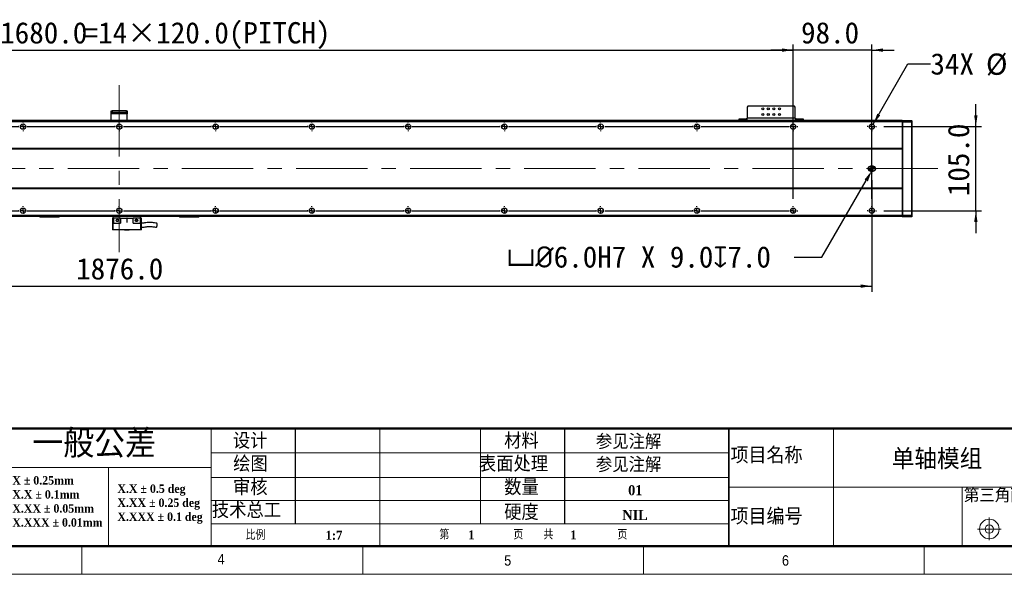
# Model space of a CAD drawing. Header units: millimetres. Extents: x 35 to 2905, y 35 to 2044.
# Tile 3 of 7: x 1042 to 2270, y 35 to 727. Entities that reach past the tile are written whole.
import ezdxf

# ---------------------------------------------------------------- set-up
doc = ezdxf.new("R2010")
doc.units = ezdxf.units.MM
doc.header["$LTSCALE"] = 7
doc.header["$PDSIZE"] = -1
doc.linetypes.add('CENTERX2', pattern=[20.32, 12.7, -2.54, 2.54, -2.54])
doc.layers.add('DIMNS', color=7, linetype='Continuous')
doc.styles.add('SLDTEXTSTYLE1', font='Gothic.ttf', dxfattribs={"width": 0.913})
doc.styles.add('SLDTEXTSTYLE2', font='timesbd.ttf', dxfattribs={"width": 0.933})
doc.styles.add('SLDTEXTSTYLE3', font='txt', dxfattribs={"bigfont": 'bigfont'})
doc.styles.add('SLDTEXTSTYLE4', font='txt', dxfattribs={"bigfont": 'bigfont'})
doc.styles.add('SLDTEXTSTYLE7', font='timesbd.ttf', dxfattribs={"width": 0.933, "bigfont": 'bigfont'})
doc.styles.add('SLDTEXTSTYLE8', font='txt')
doc.dimstyles.new('SLDDIMSTYLE0', dxfattribs={"dimtxt": 26.6, "dimasz": 14, "dimexe": 0, "dimexo": 0.0625, "dimgap": 6.65, "dimtad": 2, "dimdec": 1, "dimrnd": 1e-09, "dimzin": 4, "dimdsep": 46, "dimtxsty": 'SLDTEXTSTYLE8', "dimsah": 1, "dimcen": 0.09, "dimadec": 0, "dimazin": 1, "dimtfac": 1, "dimtdec": 1, "dimtofl": 0, "dimtmove": 0, "dimatfit": 3, "dimfxl": 0, "dimfrac": 2, "dimtolj": 1, "dimtzin": 12, "dimarcsym": 0})
doc.dimstyles.new('SLDDIMSTYLE1', dxfattribs={"dimtxt": 26.6, "dimasz": 14, "dimexe": 0, "dimexo": 0.0625, "dimgap": 6.65, "dimtad": 2, "dimdec": 1, "dimrnd": 1e-09, "dimzin": 4, "dimdsep": 46, "dimtxsty": 'SLDTEXTSTYLE8', "dimsah": 1, "dimcen": 0.09, "dimadec": 0, "dimazin": 1, "dimtfac": 1, "dimtdec": 1, "dimtmove": 0, "dimatfit": 0, "dimfxl": 0, "dimfrac": 2, "dimtolj": 1, "dimtzin": 12, "dimarcsym": 0})
doc.dimstyles.new('SLDDIMSTYLE5', dxfattribs={"dimtxt": 26.6, "dimasz": 14, "dimexe": 0, "dimexo": 0.0625, "dimgap": 6.65, "dimtad": 0, "dimtih": 1, "dimtoh": 1, "dimdec": 1, "dimrnd": 1e-09, "dimzin": 4, "dimdsep": 46, "dimtxsty": 'SLDTEXTSTYLE8', "dimsah": 1, "dimcen": 0, "dimadec": 0, "dimazin": 1, "dimtfac": 1, "dimtdec": 1, "dimtofl": 0, "dimtmove": 0, "dimatfit": 3, "dimfxl": 0, "dimfrac": 2, "dimtolj": 1, "dimtzin": 12, "dimarcsym": 0})
doc.dimstyles.new('SLDDIMSTYLE6', dxfattribs={"dimtxt": 26.6, "dimasz": 14, "dimexe": 0, "dimexo": 0.0625, "dimgap": 6.65, "dimtad": 0, "dimtih": 1, "dimtoh": 1, "dimdec": 1, "dimrnd": 1e-09, "dimzin": 12, "dimdsep": 46, "dimtxsty": 'SLDTEXTSTYLE8', "dimsah": 1, "dimcen": 0, "dimadec": 0, "dimazin": 3, "dimtfac": 1, "dimtdec": 1, "dimtofl": 0, "dimtmove": 0, "dimatfit": 3, "dimfxl": 0, "dimfrac": 2, "dimtolj": 1, "dimtzin": 12, "dimarcsym": 0})

# ---------------------------------------------------------------- blocks, each defined once
blk = doc.blocks.new('SW_NOTE_0')
at = {"color": 0, "linetype": 'Continuous', "lineweight": 0, "char_height": 10.5, "attachment_point": 1, "style": 'SLDTEXTSTYLE2'}
for s, insert in [('X.X ± 0.5 deg', (0, 13.8)), ('X.XX ± 0.25 deg', (0, -3.7)), ('X.XXX ± 0.1 deg', (0, -21.2))]:
    blk.add_mtext(s, dxfattribs=dict(at, insert=insert))
blk = doc.blocks.new('SW_NOTE_1')
at = {"color": 0, "linetype": 'Continuous', "lineweight": 0, "char_height": 10.5, "attachment_point": 1, "style": 'SLDTEXTSTYLE2'}
for s, insert in [('X ± 0.25mm ', (0, 13.8)), ('X.X ± 0.1mm', (0, -3.7))]:
    blk.add_mtext(s, dxfattribs=dict(at, insert=insert))
blk = doc.blocks.new('SW_NOTE_2')
at = {"color": 0, "linetype": 'Continuous', "lineweight": 0, "char_height": 10.5, "attachment_point": 1, "style": 'SLDTEXTSTYLE2'}
for s, insert in [('X.XX ± 0.05mm', (0, 13.8)), ('X.XXX ± 0.01mm', (0, -3.7))]:
    blk.add_mtext(s, dxfattribs=dict(at, insert=insert))
blk = doc.blocks.new('_D_13')
at = {"layer": 'DIMNS'}
for p, q in [((228.6, 532), (228.6, 387.4)), ((2104.6, 526.4), (2104.6, 387.4)), ((228.6, 394.4), (2104.6, 394.4))]:
    blk.add_line(p, q, dxfattribs=at)
for points in [[(228.6, 394.4), (242.6, 392.3), (242.6, 396.5)], [(2104.6, 394.4), (2090.6, 396.5), (2090.6, 392.3)]]:
    blk.add_solid(points, dxfattribs=at)
at = {"layer": 'DIMNS', "insert": (1112.9, 429.3), "char_height": 26.6, "attachment_point": 1, "style": 'SLDTEXTSTYLE8'}
blk.add_mtext('1876.0', dxfattribs=at)
blk = doc.blocks.new('_D_14')
at = {"layer": 'DIMNS'}
for p, q in [((2234.3, 593.4), (2234.3, 621.4)), ((2119.4, 593.4), (2241.3, 593.4)), ((2234.3, 488.4), (2234.3, 593.4)), ((2119.4, 488.4), (2241.3, 488.4)), ((2234.3, 488.4), (2234.3, 460.4))]:
    blk.add_line(p, q, dxfattribs=at)
for points in [[(2234.3, 593.4), (2236.4, 607.4), (2232.2, 607.4)], [(2234.3, 488.4), (2232.2, 474.4), (2236.4, 474.4)]]:
    blk.add_solid(points, dxfattribs=at)
at = {"layer": 'DIMNS', "insert": (2199.4, 506.6), "char_height": 26.6, "attachment_point": 1, "rotation": 90, "style": 'SLDTEXTSTYLE8'}
blk.add_mtext('105.0', dxfattribs=at)
blk = doc.blocks.new('_D_16')
at = {"layer": 'Defpoints', "color": 0}
for p in [(2106.1, 540.9), (2104.6, 538.3)]:
    blk.add_point(p, dxfattribs=at)
at = {"layer": 'DIMNS', "color": 0, "lineweight": -2}
for p, q in [((2042.3, 430.3), (2097.6, 526.1)), ((2008, 430.3), (2042.3, 430.3))]:
    blk.add_line(p, q, dxfattribs=at)
at = {"layer": 'DIMNS', "color": 0}
blk.add_solid([(2095.6, 527.3), (2099.7, 525), (2104.6, 538.3)], dxfattribs=at)
at = {"layer": 'DIMNS', "color": 0, "insert": (1649.6, 444.1), "char_height": 26.6, "attachment_point": 1, "style": 'SLDTEXTSTYLE8'}
blk.add_mtext('\\A1;{\\fGDT|b0|i0|c134|p2;v\\fISOCPEUR|b0|i0|c134|p34;%%C}6.0H7 X 9.0{\\fGDT|b0|i0|c134|p2;x}7.0', dxfattribs=at)
blk = doc.blocks.new('_D_17')
at = {"layer": 'DIMNS'}
for p, q in [((2106.3, 596.2), (2149.7, 671.4)), ((2149.7, 671.4), (2177.7, 671.4))]:
    blk.add_line(p, q, dxfattribs=at)
blk.add_solid([(2106.3, 596.2), (2115.1, 607.3), (2111.5, 609.4)], dxfattribs=at)
at = {"layer": 'DIMNS', "char_height": 26.6, "attachment_point": 1, "style": 'SLDTEXTSTYLE8'}
for s, insert in [('34X ', (2177.7, 684.8)), ('%%c', (2246.9, 684.5)), (' 6.6 THROUGH HOLE', (2288, 684.8))]:
    blk.add_mtext(s, dxfattribs=dict(at, insert=insert))
blk = doc.blocks.new('_D_18')
at = {"layer": 'DIMNS'}
for p, q in [((326.6, 608.1), (326.6, 695.7)), ((326.6, 688.7), (2006.6, 688.7)), ((2006.6, 608.1), (2006.6, 695.7))]:
    blk.add_line(p, q, dxfattribs=at)
for points in [[(326.6, 688.7), (340.6, 686.6), (340.6, 690.8)], [(2006.6, 688.7), (1992.6, 690.8), (1992.6, 686.6)]]:
    blk.add_solid(points, dxfattribs=at)
at = {"layer": 'DIMNS', "char_height": 26.6, "attachment_point": 1, "style": 'SLDTEXTSTYLE8'}
for s, insert in [('=14×120.0(PITCH)', (1122.2, 723.6)), ('1680.0', (1018.2, 723.6))]:
    blk.add_mtext(s, dxfattribs=dict(at, insert=insert))
blk = doc.blocks.new('_D_19')
at = {"layer": 'DIMNS'}
for p, q in [((2006.6, 688.7), (1978.6, 688.7)), ((2006.6, 503.1), (2006.6, 695.7)), ((2104.6, 688.7), (2006.6, 688.7)), ((2104.6, 503.1), (2104.6, 695.7)), ((2104.6, 688.7), (2132.6, 688.7))]:
    blk.add_line(p, q, dxfattribs=at)
for points in [[(2006.6, 688.7), (1992.6, 690.8), (1992.6, 686.6)], [(2104.6, 688.7), (2118.6, 686.6), (2118.6, 690.8)]]:
    blk.add_solid(points, dxfattribs=at)
at = {"layer": 'DIMNS', "insert": (2016.4, 723.6), "char_height": 26.6, "attachment_point": 1, "style": 'SLDTEXTSTYLE8'}
blk.add_mtext('98.0', dxfattribs=at)
blk = doc.blocks.new('SW_CENTERMARKSYMBOL_0')
at = {"layer": 'DIMNS', "color": 0}
for p, q in [((-5.08, 0), (-5.54, 0)), ((0, 0), (-2.54, 0)), ((0, 5.08), (0, 5.54)), ((0, 0), (0, 2.54)), ((0, 0), (0, -2.54)), ((0, 0), (2.54, 0)), ((5.08, 0), (5.54, 0)), ((0, -5.08), (0, -5.54))]:
    blk.add_line(p, q, dxfattribs=at)
blk = doc.blocks.new('SW_CENTERMARKSYMBOL_2')
at = {"layer": 'DIMNS', "color": 0}
for p, q in [((-125.08, 0), (-125.84, 0)), ((-120, 0), (-122.54, 0)), ((-120, 5.08), (-120, 5.84)), ((-120, 0), (-120, 2.54)), ((-120, 0), (-120, -2.54)), ((-120, 0), (-117.46, 0)), ((-114.92, 0), (-5.08, 0)), ((-5.08, 0), (-5.84, 0)), ((0, 0), (-2.54, 0)), ((0, 0), (-2.54, 0)), ((0, 5.08), (0, 5.84)), ((0, 0), (0, 2.54)), ((0, 0), (0, 2.54)), ((0, 0), (0, -2.54)), ((0, 0), (2.54, 0)), ((0, 0), (0, -2.54)), ((0, 0), (2.54, 0)), ((5.08, 0), (5.84, 0)), ((5.08, 0), (114.92, 0)), ((114.92, 0), (114.16, 0)), ((120, 0), (117.46, 0)), ((120, 0), (117.46, 0)), ((120, 0), (117.46, 0)), ((120, 5.08), (120, 5.84)), ((120, 0), (120, 2.54)), ((120, 0), (120, 2.54)), ((120, 0), (120, 2.54)), ((120, 0), (120, -2.54)), ((120, 0), (122.54, 0)), ((120, 0), (120, -2.54)), ((120, 0), (122.54, 0)), ((120, 0), (120, -2.54)), ((120, 0), (122.54, 0)), ((125.08, 0), (125.84, 0)), ((125.08, 0), (234.92, 0)), ((234.92, 0), (234.16, 0)), ((240, 0), (237.46, 0)), ((240, 0), (237.46, 0)), ((240, 0), (237.46, 0)), ((240, 0), (237.46, 0)), ((240, 5.08), (240, 5.84)), ((240, 0), (240, 2.54)), ((240, 0), (240, 2.54)), ((240, 0), (240, 2.54)), ((240, 0), (240, 2.54)), ((240, 0), (240, -2.54)), ((240, 0), (242.54, 0)), ((240, 0), (240, -2.54)), ((240, 0), (242.54, 0)), ((240, 0), (240, -2.54)), ((240, 0), (242.54, 0)), ((240, 0), (240, -2.54)), ((240, 0), (242.54, 0)), ((245.08, 0), (245.84, 0)), ((245.08, 0), (354.92, 0)), ((354.92, 0), (354.16, 0)), ((360, 0), (357.46, 0)), ((360, 0), (357.46, 0)), ((360, 0), (357.46, 0)), ((360, 0), (357.46, 0)), ((360, 0), (357.46, 0)), ((360, 5.08), (360, 5.84)), ((360, 0), (360, 2.54)), ((360, 0), (360, 2.54)), ((360, 0), (360, 2.54)), ((360, 0), (360, 2.54)), ((360, 0), (360, 2.54)), ((360, 0), (360, -2.54)), ((360, 0), (362.54, 0)), ((360, 0), (360, -2.54)), ((360, 0), (362.54, 0)), ((360, 0), (360, -2.54)), ((360, 0), (362.54, 0)), ((360, 0), (360, -2.54)), ((360, 0), (362.54, 0)), ((360, 0), (360, -2.54)), ((360, 0), (362.54, 0)), ((365.08, 0), (365.84, 0)), ((365.08, 0), (474.92, 0)), ((474.92, 0), (474.16, 0)), ((480, 0), (477.46, 0)), ((480, 0), (477.46, 0)), ((480, 0), (477.46, 0)), ((480, 0), (477.46, 0)), ((480, 0), (477.46, 0)), ((480, 0), (477.46, 0)), ((480, 5.08), (480, 5.84)), ((480, 0), (480, 2.54)), ((480, 0), (480, 2.54)), ((480, 0), (480, 2.54)), ((480, 0), (480, 2.54)), ((480, 0), (480, 2.54)), ((480, 0), (480, 2.54)), ((480, 0), (480, -2.54)), ((480, 0), (482.54, 0)), ((480, 0), (480, -2.54)), ((480, 0), (482.54, 0)), ((480, 0), (480, -2.54)), ((480, 0), (482.54, 0)), ((480, 0), (480, -2.54)), ((480, 0), (482.54, 0)), ((480, 0), (480, -2.54)), ((480, 0), (482.54, 0)), ((480, 0), (480, -2.54)), ((480, 0), (482.54, 0)), ((485.08, 0), (485.84, 0)), ((485.08, 0), (594.92, 0)), ((594.92, 0), (594.16, 0)), ((600, 0), (597.46, 0)), ((600, 0), (597.46, 0)), ((600, 0), (597.46, 0)), ((600, 0), (597.46, 0)), ((600, 0), (597.46, 0)), ((600, 0), (597.46, 0)), ((600, 0), (597.46, 0)), ((600, 5.08), (600, 5.84)), ((600, 0), (600, 2.54)), ((600, 0), (600, 2.54)), ((600, 0), (600, 2.54)), ((600, 0), (600, 2.54)), ((600, 0), (600, 2.54)), ((600, 0), (600, 2.54)), ((600, 0), (600, 2.54)), ((600, 0), (600, -2.54)), ((600, 0), (602.54, 0)), ((600, 0), (600, -2.54)), ((600, 0), (602.54, 0)), ((600, 0), (600, -2.54)), ((600, 0), (602.54, 0)), ((600, 0), (600, -2.54)), ((600, 0), (602.54, 0)), ((600, 0), (600, -2.54)), ((600, 0), (602.54, 0)), ((600, 0), (600, -2.54)), ((600, 0), (602.54, 0)), ((600, 0), (600, -2.54)), ((600, 0), (602.54, 0)), ((605.08, 0), (605.84, 0)), ((605.08, 0), (714.92, 0)), ((714.92, 0), (714.16, 0)), ((720, 0), (717.46, 0)), ((720, 0), (717.46, 0)), ((720, 0), (717.46, 0)), ((720, 0), (717.46, 0)), ((720, 0), (717.46, 0)), ((720, 0), (717.46, 0)), ((720, 0), (717.46, 0)), ((720, 0), (717.46, 0)), ((720, 5.08), (720, 5.84)), ((720, 0), (720, 2.54)), ((720, 0), (720, 2.54)), ((720, 0), (720, 2.54)), ((720, 0), (720, 2.54)), ((720, 0), (720, 2.54)), ((720, 0), (720, 2.54)), ((720, 0), (720, 2.54)), ((720, 0), (720, 2.54)), ((720, 0), (720, -2.54)), ((720, 0), (722.54, 0)), ((720, 0), (720, -2.54)), ((720, 0), (722.54, 0)), ((720, 0), (720, -2.54)), ((720, 0), (722.54, 0)), ((720, 0), (720, -2.54)), ((720, 0), (722.54, 0)), ((720, 0), (720, -2.54)), ((720, 0), (722.54, 0)), ((720, 0), (720, -2.54)), ((720, 0), (722.54, 0)), ((720, 0), (720, -2.54)), ((720, 0), (722.54, 0)), ((720, 0), (720, -2.54)), ((720, 0), (722.54, 0)), ((725.08, 0), (725.84, 0)), ((725.08, 0), (834.92, 0)), ((834.92, 0), (834.16, 0)), ((840, 0), (837.46, 0)), ((840, 0), (837.46, 0)), ((840, 0), (837.46, 0)), ((840, 0), (837.46, 0)), ((840, 0), (837.46, 0)), ((840, 0), (837.46, 0)), ((840, 0), (837.46, 0)), ((840, 5.08), (840, 5.84)), ((840, 0), (840, 2.54)), ((840, 0), (840, 2.54)), ((840, 0), (840, 2.54)), ((840, 0), (840, 2.54)), ((840, 0), (840, 2.54)), ((840, 0), (840, 2.54)), ((840, 0), (840, 2.54)), ((840, 0), (840, -2.54)), ((840, 0), (842.54, 0)), ((840, 0), (840, -2.54)), ((840, 0), (842.54, 0)), ((840, 0), (840, -2.54)), ((840, 0), (842.54, 0)), ((840, 0), (840, -2.54)), ((840, 0), (842.54, 0)), ((840, 0), (840, -2.54)), ((840, 0), (842.54, 0)), ((840, 0), (840, -2.54)), ((840, 0), (842.54, 0)), ((840, 0), (840, -2.54)), ((840, 0), (842.54, 0)), ((845.08, 0), (845.84, 0)), ((845.08, 0), (954.92, 0)), ((954.92, 0), (954.16, 0)), ((960, 0), (957.46, 0)), ((960, 0), (957.46, 0)), ((960, 0), (957.46, 0)), ((960, 0), (957.46, 0)), ((960, 0), (957.46, 0)), ((960, 0), (957.46, 0)), ((960, 5.08), (960, 5.84)), ((960, 0), (960, 2.54)), ((960, 0), (960, 2.54)), ((960, 0), (960, 2.54)), ((960, 0), (960, 2.54)), ((960, 0), (960, 2.54)), ((960, 0), (960, 2.54)), ((960, 0), (960, -2.54)), ((960, 0), (962.54, 0)), ((960, 0), (960, -2.54)), ((960, 0), (962.54, 0)), ((960, 0), (960, -2.54)), ((960, 0), (962.54, 0)), ((960, 0), (960, -2.54)), ((960, 0), (962.54, 0)), ((960, 0), (960, -2.54)), ((960, 0), (962.54, 0)), ((960, 0), (960, -2.54)), ((960, 0), (962.54, 0)), ((965.08, 0), (965.84, 0)), ((965.08, 0), (1074.92, 0)), ((1074.92, 0), (1074.16, 0)), ((1080, 0), (1077.46, 0)), ((1080, 0), (1077.46, 0)), ((1080, 0), (1077.46, 0)), ((1080, 0), (1077.46, 0)), ((1080, 0), (1077.46, 0)), ((1080, 5.08), (1080, 5.84)), ((1080, 0), (1080, 2.54)), ((1080, 0), (1080, 2.54)), ((1080, 0), (1080, 2.54)), ((1080, 0), (1080, 2.54)), ((1080, 0), (1080, 2.54)), ((1080, 0), (1080, -2.54)), ((1080, 0), (1082.54, 0)), ((1080, 0), (1080, -2.54)), ((1080, 0), (1082.54, 0)), ((1080, 0), (1080, -2.54)), ((1080, 0), (1082.54, 0)), ((1080, 0), (1080, -2.54)), ((1080, 0), (1082.54, 0)), ((1080, 0), (1080, -2.54)), ((1080, 0), (1082.54, 0)), ((1085.08, 0), (1085.84, 0)), ((1085.08, 0), (1194.92, 0)), ((1194.92, 0), (1194.16, 0)), ((1200, 0), (1197.46, 0)), ((1200, 0), (1197.46, 0)), ((1200, 0), (1197.46, 0)), ((1200, 0), (1197.46, 0)), ((1200, 5.08), (1200, 5.84)), ((1200, 0), (1200, 2.54)), ((1200, 0), (1200, 2.54)), ((1200, 0), (1200, 2.54)), ((1200, 0), (1200, 2.54)), ((1200, 0), (1200, -2.54)), ((1200, 0), (1202.54, 0)), ((1200, 0), (1200, -2.54)), ((1200, 0), (1202.54, 0)), ((1200, 0), (1200, -2.54)), ((1200, 0), (1202.54, 0)), ((1200, 0), (1200, -2.54)), ((1200, 0), (1202.54, 0)), ((1205.08, 0), (1205.84, 0)), ((1205.08, 0), (1314.92, 0)), ((1314.92, 0), (1314.16, 0)), ((1320, 0), (1317.46, 0)), ((1320, 0), (1317.46, 0)), ((1320, 0), (1317.46, 0)), ((1320, 5.08), (1320, 5.84)), ((1320, 0), (1320, 2.54)), ((1320, 0), (1320, 2.54)), ((1320, 0), (1320, 2.54)), ((1320, 0), (1320, -2.54)), ((1320, 0), (1322.54, 0)), ((1320, 0), (1320, -2.54)), ((1320, 0), (1322.54, 0)), ((1320, 0), (1320, -2.54)), ((1320, 0), (1322.54, 0)), ((1325.08, 0), (1325.84, 0)), ((1325.08, 0), (1434.92, 0)), ((1434.92, 0), (1434.16, 0)), ((1440, 0), (1437.46, 0)), ((1440, 0), (1437.46, 0)), ((1440, 5.08), (1440, 5.84)), ((1440, 0), (1440, 2.54)), ((1440, 0), (1440, 2.54)), ((1440, 0), (1440, -2.54)), ((1440, 0), (1442.54, 0)), ((1440, 0), (1440, -2.54)), ((1440, 0), (1442.54, 0)), ((1445.08, 0), (1445.84, 0)), ((1445.08, 0), (1554.92, 0)), ((1560, 0), (1557.46, 0)), ((1560, 5.08), (1560, 5.84)), ((1560, 0), (1560, 2.54)), ((1560, 0), (1560, -2.54)), ((1560, 0), (1562.54, 0)), ((1565.08, 0), (1565.84, 0)), ((-120, -5.08), (-120, -5.84)), ((0, -5.08), (0, -5.84)), ((120, -5.08), (120, -5.84)), ((240, -5.08), (240, -5.84)), ((360, -5.08), (360, -5.84)), ((480, -5.08), (480, -5.84)), ((600, -5.08), (600, -5.84)), ((720, -5.08), (720, -5.84)), ((840, -5.08), (840, -5.84)), ((960, -5.08), (960, -5.84)), ((1080, -5.08), (1080, -5.84)), ((1200, -5.08), (1200, -5.84)), ((1320, -5.08), (1320, -5.84)), ((1440, -5.08), (1440, -5.84)), ((1560, -5.08), (1560, -5.84))]:
    blk.add_line(p, q, dxfattribs=at)
blk = doc.blocks.new('SW_CENTERMARKSYMBOL_3')
at = {"layer": 'DIMNS', "color": 0}
for p, q in [((-245.08, 0), (-245.84, 0)), ((-240, 0), (-242.54, 0)), ((-240, 5.08), (-240, 5.84)), ((-240, 0), (-240, 2.54)), ((-240, 0), (-240, -2.54)), ((-240, 0), (-237.46, 0)), ((-234.92, 0), (-125.08, 0)), ((-125.08, 0), (-125.84, 0)), ((-120, 0), (-122.54, 0)), ((-120, 0), (-122.54, 0)), ((-120, 5.08), (-120, 5.84)), ((-120, 0), (-120, 2.54)), ((-120, 0), (-120, 2.54)), ((-120, 0), (-120, -2.54)), ((-120, 0), (-117.46, 0)), ((-120, 0), (-120, -2.54)), ((-120, 0), (-117.46, 0)), ((-114.92, 0), (-114.16, 0)), ((-114.92, 0), (-5.08, 0)), ((-5.08, 0), (-5.84, 0)), ((0, 0), (-2.54, 0)), ((0, 0), (-2.54, 0)), ((0, 0), (-2.54, 0)), ((0, 5.08), (0, 5.84)), ((0, 0), (0, 2.54)), ((0, 0), (0, 2.54)), ((0, 0), (0, 2.54)), ((0, 0), (0, -2.54)), ((0, 0), (2.54, 0)), ((0, 0), (0, -2.54)), ((0, 0), (2.54, 0)), ((0, 0), (0, -2.54)), ((0, 0), (2.54, 0)), ((5.08, 0), (5.84, 0)), ((5.08, 0), (114.92, 0)), ((114.92, 0), (114.16, 0)), ((120, 0), (117.46, 0)), ((120, 0), (117.46, 0)), ((120, 0), (117.46, 0)), ((120, 0), (117.46, 0)), ((120, 5.08), (120, 5.84)), ((120, 0), (120, 2.54)), ((120, 0), (120, 2.54)), ((120, 0), (120, 2.54)), ((120, 0), (120, 2.54)), ((120, 0), (120, -2.54)), ((120, 0), (122.54, 0)), ((120, 0), (120, -2.54)), ((120, 0), (122.54, 0)), ((120, 0), (120, -2.54)), ((120, 0), (122.54, 0)), ((120, 0), (120, -2.54)), ((120, 0), (122.54, 0)), ((125.08, 0), (125.84, 0)), ((125.08, 0), (234.92, 0)), ((234.92, 0), (234.16, 0)), ((240, 0), (237.46, 0)), ((240, 0), (237.46, 0)), ((240, 0), (237.46, 0)), ((240, 0), (237.46, 0)), ((240, 0), (237.46, 0)), ((240, 5.08), (240, 5.84)), ((240, 0), (240, 2.54)), ((240, 0), (240, 2.54)), ((240, 0), (240, 2.54)), ((240, 0), (240, 2.54)), ((240, 0), (240, 2.54)), ((240, 0), (240, -2.54)), ((240, 0), (242.54, 0)), ((240, 0), (240, -2.54)), ((240, 0), (242.54, 0)), ((240, 0), (240, -2.54)), ((240, 0), (242.54, 0)), ((240, 0), (240, -2.54)), ((240, 0), (242.54, 0)), ((240, 0), (240, -2.54)), ((240, 0), (242.54, 0)), ((245.08, 0), (245.84, 0)), ((245.08, 0), (354.92, 0)), ((354.92, 0), (354.16, 0)), ((360, 0), (357.46, 0)), ((360, 0), (357.46, 0)), ((360, 0), (357.46, 0)), ((360, 0), (357.46, 0)), ((360, 0), (357.46, 0)), ((360, 0), (357.46, 0)), ((360, 5.08), (360, 5.84)), ((360, 0), (360, 2.54)), ((360, 0), (360, 2.54)), ((360, 0), (360, 2.54)), ((360, 0), (360, 2.54)), ((360, 0), (360, 2.54)), ((360, 0), (360, 2.54)), ((360, 0), (360, -2.54)), ((360, 0), (362.54, 0)), ((360, 0), (360, -2.54)), ((360, 0), (362.54, 0)), ((360, 0), (360, -2.54)), ((360, 0), (362.54, 0)), ((360, 0), (360, -2.54)), ((360, 0), (362.54, 0)), ((360, 0), (360, -2.54)), ((360, 0), (362.54, 0)), ((360, 0), (360, -2.54)), ((360, 0), (362.54, 0)), ((365.08, 0), (365.84, 0)), ((365.08, 0), (474.92, 0)), ((474.92, 0), (474.16, 0)), ((480, 0), (477.46, 0)), ((480, 0), (477.46, 0)), ((480, 0), (477.46, 0)), ((480, 0), (477.46, 0)), ((480, 0), (477.46, 0)), ((480, 0), (477.46, 0)), ((480, 0), (477.46, 0)), ((480, 5.08), (480, 5.84)), ((480, 0), (480, 2.54)), ((480, 0), (480, 2.54)), ((480, 0), (480, 2.54)), ((480, 0), (480, 2.54)), ((480, 0), (480, 2.54)), ((480, 0), (480, 2.54)), ((480, 0), (480, 2.54)), ((480, 0), (480, -2.54)), ((480, 0), (482.54, 0)), ((480, 0), (480, -2.54)), ((480, 0), (482.54, 0)), ((480, 0), (480, -2.54)), ((480, 0), (482.54, 0)), ((480, 0), (480, -2.54)), ((480, 0), (482.54, 0)), ((480, 0), (480, -2.54)), ((480, 0), (482.54, 0)), ((480, 0), (480, -2.54)), ((480, 0), (482.54, 0)), ((480, 0), (480, -2.54)), ((480, 0), (482.54, 0)), ((485.08, 0), (485.84, 0)), ((485.08, 0), (594.92, 0)), ((594.92, 0), (594.16, 0)), ((600, 0), (597.46, 0)), ((600, 0), (597.46, 0)), ((600, 0), (597.46, 0)), ((600, 0), (597.46, 0)), ((600, 0), (597.46, 0)), ((600, 0), (597.46, 0)), ((600, 0), (597.46, 0)), ((600, 0), (597.46, 0)), ((600, 5.08), (600, 5.84)), ((600, 0), (600, 2.54)), ((600, 0), (600, 2.54)), ((600, 0), (600, 2.54)), ((600, 0), (600, 2.54)), ((600, 0), (600, 2.54)), ((600, 0), (600, 2.54)), ((600, 0), (600, 2.54)), ((600, 0), (600, 2.54)), ((600, 0), (600, -2.54)), ((600, 0), (602.54, 0)), ((600, 0), (600, -2.54)), ((600, 0), (602.54, 0)), ((600, 0), (600, -2.54)), ((600, 0), (602.54, 0)), ((600, 0), (600, -2.54)), ((600, 0), (602.54, 0)), ((600, 0), (600, -2.54)), ((600, 0), (602.54, 0)), ((600, 0), (600, -2.54)), ((600, 0), (602.54, 0)), ((600, 0), (600, -2.54)), ((600, 0), (602.54, 0)), ((600, 0), (600, -2.54)), ((600, 0), (602.54, 0)), ((605.08, 0), (605.84, 0)), ((605.08, 0), (714.92, 0)), ((714.92, 0), (714.16, 0)), ((720, 0), (717.46, 0)), ((720, 0), (717.46, 0)), ((720, 0), (717.46, 0)), ((720, 0), (717.46, 0)), ((720, 0), (717.46, 0)), ((720, 0), (717.46, 0)), ((720, 0), (717.46, 0)), ((720, 5.08), (720, 5.84)), ((720, 0), (720, 2.54)), ((720, 0), (720, 2.54)), ((720, 0), (720, 2.54)), ((720, 0), (720, 2.54)), ((720, 0), (720, 2.54)), ((720, 0), (720, 2.54)), ((720, 0), (720, 2.54)), ((720, 0), (720, -2.54)), ((720, 0), (722.54, 0)), ((720, 0), (720, -2.54)), ((720, 0), (722.54, 0)), ((720, 0), (720, -2.54)), ((720, 0), (722.54, 0)), ((720, 0), (720, -2.54)), ((720, 0), (722.54, 0)), ((720, 0), (720, -2.54)), ((720, 0), (722.54, 0)), ((720, 0), (720, -2.54)), ((720, 0), (722.54, 0)), ((720, 0), (720, -2.54)), ((720, 0), (722.54, 0)), ((725.08, 0), (725.84, 0)), ((725.08, 0), (834.92, 0)), ((834.92, 0), (834.16, 0)), ((840, 0), (837.46, 0)), ((840, 0), (837.46, 0)), ((840, 0), (837.46, 0)), ((840, 0), (837.46, 0)), ((840, 0), (837.46, 0)), ((840, 0), (837.46, 0)), ((840, 5.08), (840, 5.84)), ((840, 0), (840, 2.54)), ((840, 0), (840, 2.54)), ((840, 0), (840, 2.54)), ((840, 0), (840, 2.54)), ((840, 0), (840, 2.54)), ((840, 0), (840, 2.54)), ((840, 0), (840, -2.54)), ((840, 0), (842.54, 0)), ((840, 0), (840, -2.54)), ((840, 0), (842.54, 0)), ((840, 0), (840, -2.54)), ((840, 0), (842.54, 0)), ((840, 0), (840, -2.54)), ((840, 0), (842.54, 0)), ((840, 0), (840, -2.54)), ((840, 0), (842.54, 0)), ((840, 0), (840, -2.54)), ((840, 0), (842.54, 0)), ((845.08, 0), (845.84, 0)), ((845.08, 0), (954.92, 0)), ((954.92, 0), (954.16, 0)), ((960, 0), (957.46, 0)), ((960, 0), (957.46, 0)), ((960, 0), (957.46, 0)), ((960, 0), (957.46, 0)), ((960, 0), (957.46, 0)), ((960, 5.08), (960, 5.84)), ((960, 0), (960, 2.54)), ((960, 0), (960, 2.54)), ((960, 0), (960, 2.54)), ((960, 0), (960, 2.54)), ((960, 0), (960, 2.54)), ((960, 0), (960, -2.54)), ((960, 0), (962.54, 0)), ((960, 0), (960, -2.54)), ((960, 0), (962.54, 0)), ((960, 0), (960, -2.54)), ((960, 0), (962.54, 0)), ((960, 0), (960, -2.54)), ((960, 0), (962.54, 0)), ((960, 0), (960, -2.54)), ((960, 0), (962.54, 0)), ((965.08, 0), (965.84, 0)), ((965.08, 0), (1074.92, 0)), ((1074.92, 0), (1074.16, 0)), ((1080, 0), (1077.46, 0)), ((1080, 0), (1077.46, 0)), ((1080, 0), (1077.46, 0)), ((1080, 0), (1077.46, 0)), ((1080, 5.08), (1080, 5.84)), ((1080, 0), (1080, 2.54)), ((1080, 0), (1080, 2.54)), ((1080, 0), (1080, 2.54)), ((1080, 0), (1080, 2.54)), ((1080, 0), (1080, -2.54)), ((1080, 0), (1082.54, 0)), ((1080, 0), (1080, -2.54)), ((1080, 0), (1082.54, 0)), ((1080, 0), (1080, -2.54)), ((1080, 0), (1082.54, 0)), ((1080, 0), (1080, -2.54)), ((1080, 0), (1082.54, 0)), ((1085.08, 0), (1085.84, 0)), ((1085.08, 0), (1194.92, 0)), ((1194.92, 0), (1194.16, 0)), ((1200, 0), (1197.46, 0)), ((1200, 0), (1197.46, 0)), ((1200, 0), (1197.46, 0)), ((1200, 5.08), (1200, 5.84)), ((1200, 0), (1200, 2.54)), ((1200, 0), (1200, 2.54)), ((1200, 0), (1200, 2.54)), ((1200, 0), (1200, -2.54)), ((1200, 0), (1202.54, 0)), ((1200, 0), (1200, -2.54)), ((1200, 0), (1202.54, 0)), ((1200, 0), (1200, -2.54)), ((1200, 0), (1202.54, 0)), ((1205.08, 0), (1205.84, 0)), ((1205.08, 0), (1314.92, 0)), ((1314.92, 0), (1314.16, 0)), ((1320, 0), (1317.46, 0)), ((1320, 0), (1317.46, 0)), ((1320, 5.08), (1320, 5.84)), ((1320, 0), (1320, 2.54)), ((1320, 0), (1320, 2.54)), ((1320, 0), (1320, -2.54)), ((1320, 0), (1322.54, 0)), ((1320, 0), (1320, -2.54)), ((1320, 0), (1322.54, 0)), ((1325.08, 0), (1325.84, 0)), ((1325.08, 0), (1434.92, 0)), ((1440, 0), (1437.46, 0)), ((1440, 5.08), (1440, 5.84)), ((1440, 0), (1440, 2.54)), ((1440, 0), (1440, -2.54)), ((1440, 0), (1442.54, 0)), ((1445.08, 0), (1445.84, 0)), ((-240, -5.08), (-240, -5.84)), ((-120, -5.08), (-120, -5.84)), ((0, -5.08), (0, -5.84)), ((120, -5.08), (120, -5.84)), ((240, -5.08), (240, -5.84)), ((360, -5.08), (360, -5.84)), ((480, -5.08), (480, -5.84)), ((600, -5.08), (600, -5.84)), ((720, -5.08), (720, -5.84)), ((840, -5.08), (840, -5.84)), ((960, -5.08), (960, -5.84)), ((1080, -5.08), (1080, -5.84)), ((1200, -5.08), (1200, -5.84)), ((1320, -5.08), (1320, -5.84)), ((1440, -5.08), (1440, -5.84))]:
    blk.add_line(p, q, dxfattribs=at)
blk = doc.blocks.new('SW_CENTERMARKSYMBOL_4')
at = {"layer": 'DIMNS', "color": 0}
for p, q in [((-5.08, 0), (-5.84, 0)), ((0, 0), (-2.54, 0)), ((0, 5.08), (0, 5.84)), ((0, 0), (0, 2.54)), ((0, 0), (0, -2.54)), ((0, 0), (2.54, 0)), ((5.08, 0), (5.84, 0)), ((0, -5.08), (0, -5.84))]:
    blk.add_line(p, q, dxfattribs=at)
blk = doc.blocks.new('SW_CENTERMARKSYMBOL_5')
at = {"layer": 'DIMNS', "color": 0}
for p, q in [((-5.08, 0), (-5.84, 0)), ((0, 0), (-2.54, 0)), ((0, 5.08), (0, 5.84)), ((0, 0), (0, 2.54)), ((0, 0), (0, -2.54)), ((0, 0), (2.54, 0)), ((5.08, 0), (5.84, 0)), ((0, -5.08), (0, -5.84))]:
    blk.add_line(p, q, dxfattribs=at)
blk = doc.blocks.new('SW_DOWELSYMBOL_1')
at = {"linetype": 'Continuous', "lineweight": 18}
h = blk.add_hatch(color=0, dxfattribs=at)
edge = h.paths.add_edge_path(flags=0)
edge.add_arc((0, 0), 3, 180, 270)
edge.add_line((0, -3), (0, 0))
edge.add_line((0, 0), (-3, 0))
h = blk.add_hatch(color=0, dxfattribs=at)
edge = h.paths.add_edge_path(flags=0)
edge.add_arc((0, 0), 3, 0, 90)
edge.add_line((0, 3), (0, 0))
edge.add_line((0, 0), (3, 0))
at = {"layer": 'DIMNS', "color": 0}
blk.add_circle((0, 0), 3, dxfattribs=at)
blk = doc.blocks.new('SW_DOWELSYMBOL_2')
at = {"linetype": 'Continuous', "lineweight": 18}
h = blk.add_hatch(color=0, dxfattribs=at)
edge = h.paths.add_edge_path(flags=0)
edge.add_arc((0, 0), 3, 180, 270)
edge.add_line((0, -3), (0, 0))
edge.add_line((0, 0), (-3, 0))
h = blk.add_hatch(color=0, dxfattribs=at)
edge = h.paths.add_edge_path(flags=0)
edge.add_arc((0, 0), 3, 0, 90)
edge.add_line((0, 3), (0, 0))
edge.add_line((0, 0), (3, 0))
at = {"layer": 'DIMNS', "color": 0}
blk.add_circle((0, 0), 3, dxfattribs=at)

msp = doc.modelspace()

# ---------------------------------------------------------------- linework, layer by layer
at = {"color": 7, "linetype": 'Continuous', "lineweight": 25}
for p, q in [((1950.13, 618.66), (1949.13, 617.66)), ((1949.13, 617.66), (1949.13, 603.86)), ((2008.13, 618.66), (1950.13, 618.66)), ((2009.13, 617.66), (2008.13, 618.66)), ((2009.13, 603.86), (2009.13, 617.66)), ((1156.63, 610.86), (1156.63, 612.86)), ((1156.63, 612.86), (1157.63, 612.86)), ((1157.63, 610.86), (1156.63, 610.86)), ((1156.63, 609.36), (1156.63, 610.86)), ((1176.63, 609.36), (1156.63, 609.36)), ((1156.63, 600.86), (1156.63, 609.36)), ((1157.63, 612.86), (1157.63, 610.86)), ((1175.63, 612.86), (1157.63, 612.86)), ((1175.63, 610.86), (1157.63, 610.86)), ((1175.63, 610.86), (1175.63, 612.86)), ((1175.63, 612.86), (1176.63, 612.86)), ((1176.63, 610.86), (1175.63, 610.86)), ((1176.63, 612.86), (1176.63, 610.86)), ((1176.63, 610.86), (1176.63, 609.36)), ((1176.63, 600.86), (1176.63, 609.36)), ((1939.13, 600.86), (1939.13, 602.86)), ((1939.13, 602.86), (1940.13, 602.86)), ((1940.13, 602.86), (1940.13, 600.86)), ((1940.13, 602.86), (1948.13, 602.86)), ((1948.13, 602.86), (1948.13, 600.86)), ((1949.13, 602.86), (1948.13, 602.86)), ((2009.13, 603.86), (1949.13, 603.86)), ((1949.13, 600.86), (1949.13, 603.86)), ((2009.13, 603.86), (2009.13, 600.86)), ((2010.13, 602.86), (2009.13, 602.86)), ((2010.13, 602.86), (2010.13, 600.86)), ((2010.13, 602.86), (2018.13, 602.86)), ((2018.13, 600.86), (2018.13, 602.86)), ((2018.13, 602.86), (2019.13, 602.86)), ((2019.13, 602.86), (2019.13, 600.86)), ((2142.63, 600.86), (190.63, 600.86)), ((2142.63, 600.36), (190.63, 600.36)), ((2142.63, 599.36), (190.63, 599.36)), ((2142.63, 600.56), (2142.93, 600.86)), ((2142.63, 600.86), (2142.63, 600.56)), ((2142.63, 600.36), (2142.63, 600.56)), ((2142.63, 600.36), (2142.63, 599.36)), ((2142.63, 599.36), (2142.63, 565.86)), ((2142.63, 598.73), (2142.93, 598.86)), ((2142.93, 600.86), (2142.93, 598.86)), ((2142.93, 600.86), (2154.33, 600.86)), ((2142.93, 598.86), (2142.93, 482.86)), ((2154.33, 598.86), (2142.93, 598.86)), ((2154.33, 598.86), (2154.33, 600.86)), ((2154.63, 600.56), (2154.33, 600.86)), ((2154.33, 482.86), (2154.33, 598.86)), ((2154.63, 598.73), (2154.33, 598.86)), ((2154.63, 600.56), (2154.63, 598.73)), ((2154.63, 598.73), (2154.63, 482.98)), ((2142.63, 565.86), (190.63, 565.86)), ((2142.63, 565.36), (190.63, 565.36)), ((2142.63, 565.86), (2142.63, 565.36)), ((2142.63, 565.36), (2142.63, 516.36)), ((2106.13, 543.86), (2103.13, 543.86)), ((2103.13, 537.86), (2106.13, 537.86)), ((2142.63, 516.36), (190.63, 516.36)), ((2142.63, 515.86), (190.63, 515.86)), ((2142.63, 516.36), (2142.63, 515.86)), ((2142.63, 515.86), (2142.63, 482.36)), ((2142.63, 482.36), (190.63, 482.36)), ((2142.63, 481.36), (190.63, 481.36)), ((2036.13, 481.26), (316.13, 481.26)), ((2036.13, 481.06), (316.13, 481.06)), ((1067.63, 480.65), (1067.63, 481.06)), ((1067.63, 480.65), (1067.93, 480.35)), ((1067.63, 480.65), (1068.63, 480.65)), ((1068.75, 480.35), (1067.93, 480.35)), ((1068.63, 481.06), (1068.63, 480.65)), ((1068.75, 480.35), (1068.63, 480.65)), ((1068.63, 480.65), (1090.63, 480.65)), ((1090.51, 480.35), (1068.75, 480.35)), ((1090.51, 480.35), (1090.63, 480.65)), ((1091.33, 480.35), (1090.51, 480.35)), ((1090.63, 480.65), (1090.63, 481.06)), ((1090.63, 480.65), (1091.63, 480.65)), ((1091.33, 480.35), (1091.63, 480.65)), ((1091.63, 481.06), (1091.63, 480.65)), ((1158.13, 478.96), (1158.13, 464.56)), ((1159.33, 478.96), (1158.13, 478.96)), ((1159.13, 478.96), (1159.13, 481.06)), ((1159.33, 478.96), (1159.33, 472.96)), ((1168.13, 478.96), (1159.33, 478.96)), ((1168.13, 478.96), (1168.13, 472.96)), ((1168.13, 478.96), (1175.88, 478.96)), ((1176.38, 478.96), (1175.88, 478.96)), ((1175.88, 478.96), (1175.88, 474.21)), ((1176.38, 478.96), (1184.13, 478.96)), ((1176.38, 474.21), (1176.38, 478.96)), ((1184.13, 472.96), (1184.13, 478.96)), ((1192.93, 478.96), (1184.13, 478.96)), ((1192.93, 472.96), (1192.93, 478.96)), ((1194.13, 478.96), (1192.93, 478.96)), ((1193.13, 478.96), (1193.13, 481.06)), ((1194.13, 464.56), (1194.13, 478.96)), ((1241.63, 480.66), (1241.63, 481.06)), ((1241.63, 480.66), (1241.93, 480.36)), ((1241.63, 480.66), (1242.63, 480.66)), ((1242.75, 480.36), (1241.93, 480.36)), ((1242.63, 481.06), (1242.63, 480.66)), ((1242.75, 480.36), (1242.63, 480.66)), ((1242.63, 480.66), (1264.63, 480.66)), ((1264.51, 480.36), (1242.75, 480.36)), ((1264.51, 480.36), (1264.63, 480.66)), ((1265.33, 480.36), (1264.51, 480.36)), ((1264.63, 480.66), (1264.63, 481.06)), ((1264.63, 480.66), (1265.63, 480.66)), ((1265.33, 480.36), (1265.63, 480.66)), ((1265.63, 481.06), (1265.63, 480.66)), ((2036.13, 481.36), (2036.13, 481.26)), ((2036.13, 481.06), (2036.13, 481.26)), ((2142.63, 482.98), (2142.93, 482.86)), ((2142.63, 482.36), (2142.63, 481.36)), ((2142.63, 481.16), (2142.63, 481.36)), ((2142.63, 481.16), (2142.93, 480.86)), ((2142.93, 482.86), (2142.93, 480.86)), ((2142.93, 482.86), (2154.33, 482.86)), ((2154.33, 480.86), (2142.93, 480.86)), ((2154.63, 482.98), (2154.33, 482.86)), ((2154.33, 480.86), (2154.33, 482.86)), ((2154.63, 481.16), (2154.33, 480.86)), ((2154.63, 482.98), (2154.63, 481.16)), ((1159.33, 472.96), (1159.13, 472.96)), ((1159.13, 464.56), (1159.13, 472.96)), ((1159.33, 472.96), (1168.13, 472.96)), ((1184.13, 472.96), (1192.93, 472.96)), ((1187.51, 477.41), (1187.68, 477.51)), ((1189.14, 477.01), (1189.27, 476.61)), ((1193.13, 472.96), (1192.93, 472.96)), ((1193.13, 472.96), (1193.13, 464.56)), ((1159.13, 464.56), (1158.13, 464.56)), ((1193.13, 464.56), (1159.13, 464.56)), ((1173.13, 464.56), (1173.13, 464.36)), ((1173.82, 464.36), (1173.13, 464.36)), ((1179.13, 464.36), (1173.82, 464.36)), ((1179.13, 464.36), (1179.13, 464.56)), ((1194.13, 464.56), (1193.13, 464.56))]:
    msp.add_line(p, q, dxfattribs=at)
at = {"color": 7, "linetype": 'Continuous', "lineweight": 50}
for p, q in [((1025.29, 217), (1281, 217)), ((2870, 217), (1281, 217)), ((70, 70), (2870, 70))]:
    msp.add_line(p, q, dxfattribs=at)
at = {"color": 7, "linetype": 'Continuous', "lineweight": 18}
for p, q in [((1281, 217), (1281, 192.5)), ((1281, 168), (1281, 217)), ((1281, 192.5), (1281, 217)), ((1491.29, 217), (1491.29, 70)), ((1617, 217), (1617, 98.04)), ((2056.78, 217), (2056.78, 70)), ((1281, 168), (1281, 192.5)), ((1281, 186.61), (1926.29, 186.61)), ((1281, 168), (1025.29, 168)), ((1153.14, 168), (1153.14, 70)), ((1281, 168), (1281, 70)), ((1281, 155.78), (1926.29, 155.78)), ((1926.29, 143.5), (2339.76, 143.5)), ((2217.1, 143.5), (2217.1, 70)), ((1281, 126.91), (1926.29, 126.91)), ((2251.06, 106.04), (2251.06, 77.44)), ((1926.29, 98.04), (1281, 98.04)), ((2236.5, 91.48), (2265.91, 91.48)), ((70, 70), (2870, 70)), ((861, 70), (2870, 70)), ((1120, 35), (1120, 70)), ((1470, 35), (1470, 70)), ((1820, 70), (1820, 35)), ((2170, 35), (2170, 70)), ((35, 35), (2905, 35))]:
    msp.add_line(p, q, dxfattribs=at)
at = {"color": 7, "linetype": 'Continuous', "lineweight": 35}
msp.add_line((1926.29, 217), (1926.29, 70), dxfattribs=at)
at = {"color": 7, "linetype": 'Continuous', "lineweight": 25}
for centre, radius in [((1968.63, 615.36), 1.25), ((1975.63, 615.36), 1.25), ((1982.63, 615.36), 1.25), ((1989.63, 615.36), 1.25), ((1968.63, 608.36), 1.25), ((1975.63, 608.36), 1.25), ((1982.63, 608.36), 1.25), ((1989.63, 608.36), 1.25), ((1046.63, 593.36), 3.3), ((1166.63, 593.36), 3.3), ((1286.63, 593.36), 3.3), ((1406.63, 593.36), 3.3), ((1526.63, 593.36), 3.3), ((1646.63, 593.36), 3.3), ((1766.63, 593.36), 3.3), ((1886.63, 593.36), 3.3), ((2006.63, 593.36), 3.3), ((2104.63, 593.36), 3.3), ((1046.63, 488.36), 3.3), ((1166.63, 488.36), 3.3), ((1286.63, 488.36), 3.3), ((1406.63, 488.36), 3.3), ((1526.63, 488.36), 3.3), ((1646.63, 488.36), 3.3), ((1766.63, 488.36), 3.3), ((1886.63, 488.36), 3.3), ((2006.63, 488.36), 3.3), ((2104.63, 488.36), 3.3), ((1164.13, 476.46), 1.6), ((1188.13, 476.46), 1.6)]:
    msp.add_circle(centre, radius, dxfattribs=at)
at = {"color": 7, "linetype": 'Continuous', "lineweight": 18}
for radius in [12.25, 5.25]:
    msp.add_circle((2251.06, 91.48), radius, dxfattribs=at)
at = {"color": 7, "linetype": 'Continuous', "lineweight": 25}
for centre, radius, start, end in [((2103.13, 540.86), 3, 90, 270), ((2106.13, 540.86), 3, 270, 90), ((1176.13, 474.21), 0.25, 180, 0)]:
    msp.add_arc(centre, radius, start, end, dxfattribs=at)
for points, knots in [([(1165.27, 476.61), (1165.29, 476.48), (1165.33, 476.22), (1165.22, 475.83), (1165, 475.48), (1164.66, 475.22), (1164.25, 475.07), (1163.79, 475.06), (1163.35, 475.19), (1163.12, 475.37), (1163.01, 475.46)], [0, 0, 0, 0, 0.1147377, 0.2305924, 0.3509259, 0.4758245, 0.6054509, 0.7393981, 0.8775419, 1, 1, 1, 1]), ([(1164.11, 477.76), (1164.25, 477.73), (1164.54, 477.68), (1164.89, 477.42), (1165.07, 477.18), (1165.13, 477.03), (1165.14, 477.01)], [0, 0, 0, 0, 0.3223299, 0.6432152, 0.951835, 1, 1, 1, 1]), ([(1188.13, 477.61), (1188.01, 477.6), (1187.78, 477.58), (1187.47, 477.42), (1187.21, 477.18), (1187.04, 476.87), (1186.96, 476.53), (1187, 476.18), (1187.13, 475.85), (1187.36, 475.58), (1187.66, 475.39), (1188, 475.3), (1188.35, 475.31), (1188.68, 475.43), (1188.96, 475.64), (1189.17, 475.92), (1189.29, 476.26), (1189.28, 476.49), (1189.27, 476.61)], [0, 0, 0, 0, 0.0625027, 0.1249976, 0.1875006, 0.2499981, 0.3124968, 0.3749961, 0.4374967, 0.4999918, 0.562493, 0.6249992, 0.6874945, 0.7499987, 0.812496, 0.8749996, 0.9374988, 1, 1, 1, 1]), ([(1189.27, 476.61), (1189.29, 476.48), (1189.33, 476.22), (1189.22, 475.83), (1189, 475.48), (1188.66, 475.22), (1188.25, 475.07), (1187.79, 475.06), (1187.35, 475.19), (1187.12, 475.37), (1187.01, 475.46)], [0, 0, 0, 0, 0.1147374, 0.2305896, 0.3509276, 0.4758259, 0.6054435, 0.7393903, 0.8775422, 1, 1, 1, 1]), ([(1188.11, 477.76), (1188.25, 477.73), (1188.54, 477.68), (1188.89, 477.42), (1189.07, 477.18), (1189.13, 477.03), (1189.14, 477.01)], [0, 0, 0, 0, 0.3223358, 0.6432086, 0.9518342, 1, 1, 1, 1]), ([(1213.44, 472.75), (1212.47, 472.91), (1210.66, 473.19), (1208.19, 473.58), (1206.13, 473.75), (1204.28, 473.79), (1202.25, 473.71), (1200.42, 473.5), (1198.91, 473.28), (1197.9, 473.13), (1196.85, 472.98), (1195.79, 472.86), (1194.87, 472.78), (1194.32, 472.82), (1194.13, 472.83)], [0, 0, 0, 0, 0.1557752, 0.2907855, 0.3967691, 0.4749895, 0.5735875, 0.7047454, 0.7546869, 0.8070848, 0.8612075, 0.9159527, 0.9704039, 1, 1, 1, 1]), ([(1194.13, 467.84), (1194.37, 467.83), (1195.08, 467.81), (1196.23, 467.9), (1197.91, 468.09), (1199.61, 468.36), (1201.29, 468.59), (1202.73, 468.73), (1204.42, 468.82), (1206.33, 468.76), (1208.37, 468.53), (1210.48, 468.17), (1212.03, 467.94), (1212.87, 467.81)], [0, 0, 0, 0, 0.0368698, 0.1125397, 0.1785183, 0.3028051, 0.3842704, 0.4445307, 0.5302879, 0.6473399, 0.7447489, 0.8603545, 1, 1, 1, 1]), ([(1212.88, 467.85), (1212.91, 467.84), (1213.01, 467.8), (1213.2, 468.07), (1213.42, 468.56), (1213.61, 469.26), (1213.75, 470.07), (1213.82, 470.91), (1213.83, 471.69), (1213.75, 472.3), (1213.62, 472.69), (1213.5, 472.72), (1213.44, 472.73)], [0, 0, 0, 0, 0.05740578, 0.16302771, 0.26646707, 0.36997813, 0.47478885, 0.58158565, 0.69023253, 0.79977657, 0.90881809, 1, 1, 1, 1])]:
    msp.add_open_spline(points, degree=3, knots=knots, dxfattribs=at)
at = {"layer": 'DIMNS', "linetype": 'CENTERX2', "lineweight": 18}
for p, q in [((1166.63, 645.01), (1166.63, 436.71)), ((2187.08, 540.86), (146.18, 540.86))]:
    msp.add_line(p, q, dxfattribs=at)
at = {"layer": 'DIMNS', "color": 7}
for p, q in [((1386.18, 98.04), (1386.18, 217)), ((1721.53, 217), (1721.53, 98.04))]:
    msp.add_line(p, q, dxfattribs=at)

# ---------------------------------------------------------------- block references
at = {"color": 7, "linetype": 'Continuous', "lineweight": 0}
for name, p in [('SW_NOTE_1', (1033.26, 143.65)), ('SW_NOTE_0', (1164.24, 133.27)), ('SW_NOTE_2', (1033.26, 108.65))]:
    msp.add_blockref(name, p, dxfattribs=at)
at = {"layer": 'DIMNS'}
for name, p in [('SW_CENTERMARKSYMBOL_3', (566.63, 593.36)), ('SW_CENTERMARKSYMBOL_4', (2104.63, 593.36)), ('SW_CENTERMARKSYMBOL_0', (2104.63, 540.86)), ('SW_DOWELSYMBOL_1', (2103.13, 540.86)), ('SW_DOWELSYMBOL_2', (2106.13, 540.86)), ('SW_CENTERMARKSYMBOL_2', (446.63, 488.36)), ('SW_CENTERMARKSYMBOL_5', (2104.63, 488.36))]:
    msp.add_blockref(name, p, dxfattribs=at)

# ---------------------------------------------------------------- texts
at = {"color": 7, "linetype": 'Continuous', "lineweight": 0, "attachment_point": 1}
for s, insert, char_height, style in [('一般公差', (1058.35, 215.56), 35, 'SLDTEXTSTYLE4'), ('设计', (1308.15, 211.2), 19.6, 'SLDTEXTSTYLE4'), ('材料', (1646.32, 211.2), 19.6, 'SLDTEXTSTYLE4'), ('参见注解', (1760.75, 209.7), 18.521, 'SLDTEXTSTYLE3'), ('项目名称', (1928.53, 193.57), 20.373, 'SLDTEXTSTYLE4'), ('绘图', (1308.57, 182.46), 19.6, 'SLDTEXTSTYLE4'), ('表面处理', (1614.87, 182.46), 19.6, 'SLDTEXTSTYLE4'), ('单轴模组', (2129.33, 190.67), 22.225, 'SLDTEXTSTYLE7'), ('参见注解', (1760.75, 180.95), 18.521, 'SLDTEXTSTYLE3'), ('审核', (1308.34, 153.23), 19.6, 'SLDTEXTSTYLE4'), ('数量', (1646.38, 153.23), 19.6, 'SLDTEXTSTYLE4'), ('01', (1800.9, 146.22), 12.6, 'SLDTEXTSTYLE2'), ('技术总工', (1282.02, 124.6), 19.6, 'SLDTEXTSTYLE4'), ('硬度', (1646.39, 122.25), 19.6, 'SLDTEXTSTYLE4'), ('NIL', (1793.67, 115.25), 12.6, 'SLDTEXTSTYLE2'), ('项目编号', (1928.53, 117.29), 20.373, 'SLDTEXTSTYLE4'), ('比例', (1324.1, 89.33), 11.2, 'SLDTEXTSTYLE4'), ('1:7', (1423.69, 89.32), 11.2, 'SLDTEXTSTYLE2'), ('第        页', (1565.66, 89.74), 11.2, 'SLDTEXTSTYLE4'), ('1', (1601.53, 89.74), 11.2, 'SLDTEXTSTYLE2'), ('共        页', (1695.31, 89.74), 11.2, 'SLDTEXTSTYLE4'), ('1', (1728.74, 89.74), 11.2, 'SLDTEXTSTYLE2'), ('4', (1289.17, 60.52), 12.96, 'SLDTEXTSTYLE1'), ('5', (1646.39, 58.78), 12.96, 'SLDTEXTSTYLE1'), ('6', (1992.6, 58.78), 12.96, 'SLDTEXTSTYLE1')]:
    msp.add_mtext(s, dxfattribs=dict(at, insert=insert, char_height=char_height, style=style))
at = {"layer": 'DIMNS', "color": 7, "insert": (2219.42, 142.13), "char_height": 17.5, "attachment_point": 1, "style": 'SLDTEXTSTYLE4'}
msp.add_mtext('第三角画法', dxfattribs=at)

# ---------------------------------------------------------------- dimensions: what is measured, and where the dimension line sits
at = {"layer": 'DIMNS'}
dim = msp.add_linear_dim(base=(2006.63, 688.66), p1=(326.63, 599.2), p2=(2006.63, 599.2), text='<>=14×120.0(PITCH)', dimstyle='SLDDIMSTYLE0', dxfattribs=at)
dim.commit()
dim.dimension.update_dxf_attribs({"geometry": '_D_18', "text_midpoint": (1214.86, 688.66), "dimtype": 160})
for base, p1, p2, dimstyle, picture, middle in [((2006.63, 688.66), (2104.63, 494.2), (2006.63, 494.2), 'SLDDIMSTYLE1', '_D_19', (2049.2, 688.66)), ((2104.63, 394.36), (228.63, 540.86), (2104.63, 535.32), 'SLDDIMSTYLE0', '_D_13', (1164.9, 394.36))]:
    dim = msp.add_linear_dim(base=base, p1=p1, p2=p2, dimstyle=dimstyle, dxfattribs=at)
    dim.commit()
    dim.dimension.update_dxf_attribs({"geometry": picture, "text_midpoint": middle, "dimtype": 160})
dim = msp.add_diameter_dim_2p(p1=(2102.98, 590.5), p2=(2106.28, 596.22), text='34X <> THROUGH HOLE\\P', dimstyle='SLDDIMSTYLE6', dxfattribs=at)
dim.commit()
dim.dimension.update_dxf_attribs({"geometry": '_D_17', "text_midpoint": (2397.18, 671.4), "dimtype": 163})
dim = msp.add_linear_dim(base=(2234.26, 593.36), p1=(2110.47, 488.36), p2=(2110.47, 593.36), angle=90, dimstyle='SLDDIMSTYLE1', dxfattribs=at)
dim.commit()
dim.dimension.update_dxf_attribs({"geometry": '_D_14', "text_midpoint": (2234.26, 548.94), "dimtype": 160})
dim = msp.add_radius_dim(center=(2106.13, 540.86), mpoint=(2104.63, 538.26), text='{\\fGDT|b0|i0|c134|p2;v\\fISOCPEUR|b0|i0|c134|p34;%%C}6.0H7 X 9.0{\\fGDT|b0|i0|c134|p2;x}7.0', dimstyle='SLDDIMSTYLE5', override={"dimpost": '<>'}, dxfattribs=at)
dim.commit()
dim.dimension.update_dxf_attribs({"geometry": '_D_16', "text_midpoint": (1825.5, 430.32), "dimtype": 164})

doc.saveas('drawing.dxf')
